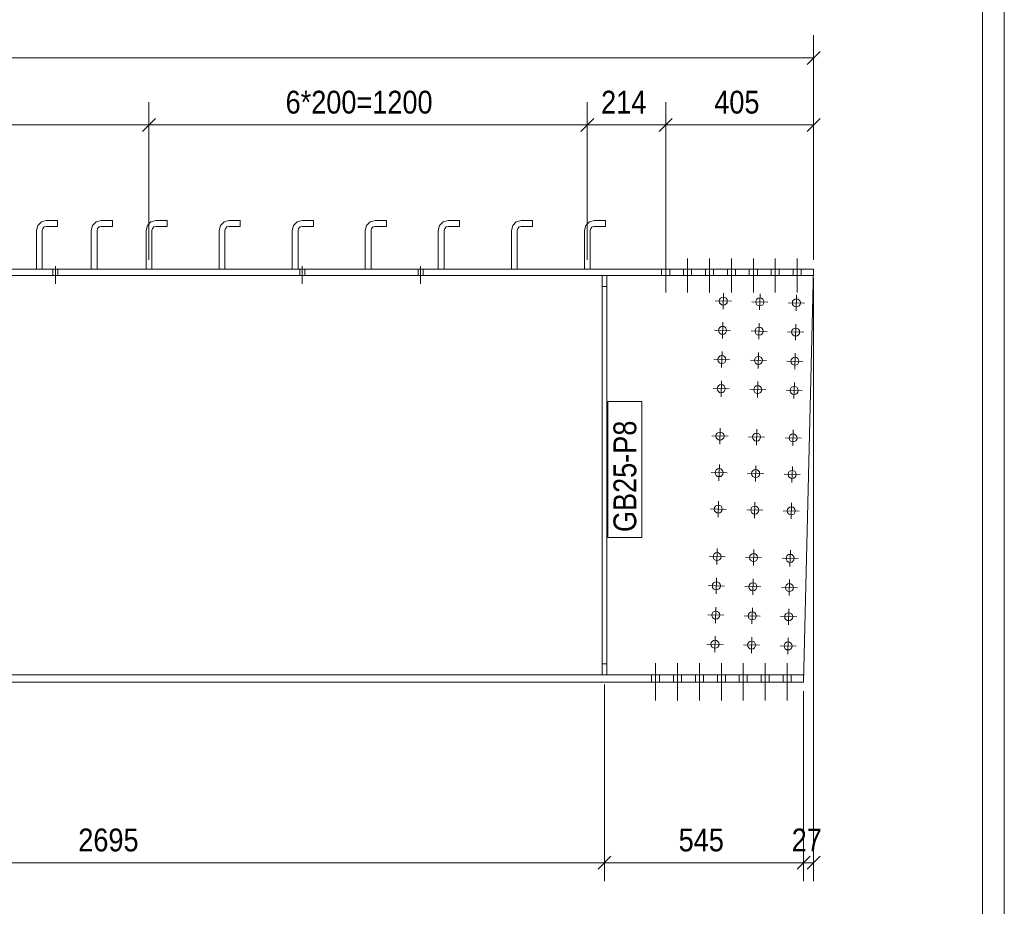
# Model space of a CAD drawing. Header units: millimetres. Extents: x 2 to 405, y 5 to 282.
# Tile 10 of 11: x 297 to 405, y 112 to 209. Entities that reach past the tile are written whole.
import ezdxf

# ---------------------------------------------------------------- set-up
doc = ezdxf.new("R2010")
doc.units = ezdxf.units.MM
doc.linetypes.add('XKITLINE00', pattern=[0])
doc.linetypes.add('XKITLINE01', pattern=[4, 1, -1, 1, -1])
for name, color, linetype, lineweight in [('Bolt', 7, 'Continuous', 0), ('DrawingSheet', 5, 'Continuous', 0), ('OtherObjectType', 1, 'Continuous', 0), ('Part', 2, 'Continuous', 0), ('PartMark', 3, 'Continuous', 0), ('Z-DIMENSIONS', 1, 'Continuous', 0)]:
    doc.layers.add(name, color=color, linetype=linetype, lineweight=lineweight)
doc.styles.add('ARIAL', font='ARIAL.TTF')

# ---------------------------------------------------------------- blocks, each defined once
blk = doc.blocks.new('*A36')
at = {"layer": 'Part', "linetype": 'XKITLINE01', "lineweight": 0}
for p, q in [((299.02, 186.26), (299.17, 186.8)), ((299.17, 186.8), (299.56, 187.19)), ((299.56, 187.19), (300.1, 187.34)), ((299.72, 186.48), (299.88, 186.64)), ((299.88, 186.64), (300.1, 186.7)), ((300.1, 187.34), (301.34, 187.34)), ((300.1, 186.7), (301.34, 186.7)), ((301.34, 186.7), (301.34, 187.34)), ((299.02, 182.02), (299.02, 186.26)), ((299.66, 186.26), (299.72, 186.48)), ((299.66, 182.02), (299.66, 186.26)), ((299.66, 182.02), (299.02, 182.02))]:
    blk.add_line(p, q, dxfattribs=at)
blk = doc.blocks.new('*A37')
at = {"layer": 'Part', "linetype": 'XKITLINE00', "lineweight": 0}
for p, q in [((299.02, 186.26), (299.17, 186.8)), ((299.17, 186.8), (299.56, 187.19)), ((299.56, 187.19), (300.1, 187.34)), ((299.72, 186.48), (299.88, 186.64)), ((299.88, 186.64), (300.1, 186.7)), ((300.1, 187.34), (301.34, 187.34)), ((300.1, 186.7), (301.34, 186.7)), ((301.34, 187.34), (301.34, 186.7)), ((299.02, 182.02), (299.02, 186.26)), ((299.66, 186.26), (299.72, 186.48)), ((299.66, 182.02), (299.66, 186.26))]:
    blk.add_line(p, q, dxfattribs=at)
at = {"layer": 'Part', "linetype": 'XKITLINE01', "lineweight": 0}
blk.add_line((299.66, 182.02), (299.02, 182.02), dxfattribs=at)
blk = doc.blocks.new('*A38')
at = {"layer": 'Part', "linetype": 'XKITLINE01', "lineweight": 0}
for p, q in [((305.02, 186.26), (305.17, 186.8)), ((305.17, 186.8), (305.56, 187.19)), ((305.56, 187.19), (306.1, 187.34)), ((305.72, 186.48), (305.88, 186.64)), ((305.88, 186.64), (306.1, 186.7)), ((306.1, 187.34), (307.34, 187.34)), ((306.1, 186.7), (307.34, 186.7)), ((307.34, 186.7), (307.34, 187.34)), ((305.02, 182.02), (305.02, 186.26)), ((305.66, 186.26), (305.72, 186.48)), ((305.66, 182.02), (305.66, 186.26)), ((305.66, 182.02), (305.02, 182.02))]:
    blk.add_line(p, q, dxfattribs=at)
blk = doc.blocks.new('*A39')
at = {"layer": 'Part', "linetype": 'XKITLINE00', "lineweight": 0}
for p, q in [((305.02, 186.26), (305.17, 186.8)), ((305.17, 186.8), (305.56, 187.19)), ((305.56, 187.19), (306.1, 187.34)), ((305.72, 186.48), (305.88, 186.64)), ((305.88, 186.64), (306.1, 186.7)), ((306.1, 187.34), (307.34, 187.34)), ((306.1, 186.7), (307.34, 186.7)), ((307.34, 187.34), (307.34, 186.7)), ((305.02, 182.02), (305.02, 186.26)), ((305.66, 186.26), (305.72, 186.48)), ((305.66, 182.02), (305.66, 186.26))]:
    blk.add_line(p, q, dxfattribs=at)
at = {"layer": 'Part', "linetype": 'XKITLINE01', "lineweight": 0}
blk.add_line((305.66, 182.02), (305.02, 182.02), dxfattribs=at)
blk = doc.blocks.new('*A40')
at = {"layer": 'Part', "linetype": 'XKITLINE01', "lineweight": 0}
for p, q in [((360.98, 137.58), (360.98, 181.3)), ((361.46, 181.3), (360.98, 181.3)), ((361.46, 137.58), (361.46, 181.3)), ((360.98, 180.1), (361.46, 180.1)), ((361.46, 138.78), (360.98, 138.78)), ((360.98, 137.58), (361.46, 137.58))]:
    blk.add_line(p, q, dxfattribs=at)
blk = doc.blocks.new('*A47')
at = {"layer": 'Part', "linetype": 'XKITLINE00', "lineweight": 0}
for p, q in [((384.12, 182.02), (45.32, 182.02)), ((384.1, 181.3), (45.32, 181.3)), ((383.02, 136.78), (384.12, 182.02)), ((383.04, 137.58), (45.32, 137.58)), ((383.02, 136.78), (60.72, 136.78))]:
    blk.add_line(p, q, dxfattribs=at)
blk = doc.blocks.new('*A52')
at = {"layer": 'Part', "linetype": 'XKITLINE00', "lineweight": 0}
for p, q in [((327.02, 186.26), (327.17, 186.8)), ((327.17, 186.8), (327.56, 187.19)), ((327.56, 187.19), (328.1, 187.34)), ((327.72, 186.48), (327.88, 186.64)), ((327.88, 186.64), (328.1, 186.7)), ((328.1, 187.34), (329.34, 187.34)), ((328.1, 186.7), (329.34, 186.7)), ((329.34, 187.34), (329.34, 186.7)), ((327.02, 182.02), (327.02, 186.26)), ((327.66, 186.26), (327.72, 186.48)), ((327.66, 182.02), (327.66, 186.26))]:
    blk.add_line(p, q, dxfattribs=at)
at = {"layer": 'Part', "linetype": 'XKITLINE01', "lineweight": 0}
blk.add_line((327.66, 182.02), (327.02, 182.02), dxfattribs=at)
blk = doc.blocks.new('*A53')
at = {"layer": 'Part', "linetype": 'XKITLINE01', "lineweight": 0}
for p, q in [((319.02, 186.26), (319.17, 186.8)), ((319.17, 186.8), (319.56, 187.19)), ((319.56, 187.19), (320.1, 187.34)), ((319.72, 186.48), (319.88, 186.64)), ((319.88, 186.64), (320.1, 186.7)), ((320.1, 187.34), (321.34, 187.34)), ((320.1, 186.7), (321.34, 186.7)), ((321.34, 186.7), (321.34, 187.34)), ((319.02, 182.02), (319.02, 186.26)), ((319.66, 186.26), (319.72, 186.48)), ((319.66, 182.02), (319.66, 186.26)), ((319.66, 182.02), (319.02, 182.02))]:
    blk.add_line(p, q, dxfattribs=at)
blk = doc.blocks.new('*A54')
at = {"layer": 'Part', "linetype": 'XKITLINE00', "lineweight": 0}
for p, q in [((319.02, 186.26), (319.17, 186.8)), ((319.17, 186.8), (319.56, 187.19)), ((319.56, 187.19), (320.1, 187.34)), ((319.72, 186.48), (319.88, 186.64)), ((319.88, 186.64), (320.1, 186.7)), ((320.1, 187.34), (321.34, 187.34)), ((320.1, 186.7), (321.34, 186.7)), ((321.34, 187.34), (321.34, 186.7)), ((319.02, 182.02), (319.02, 186.26)), ((319.66, 186.26), (319.72, 186.48)), ((319.66, 182.02), (319.66, 186.26))]:
    blk.add_line(p, q, dxfattribs=at)
at = {"layer": 'Part', "linetype": 'XKITLINE01', "lineweight": 0}
blk.add_line((319.66, 182.02), (319.02, 182.02), dxfattribs=at)
blk = doc.blocks.new('*A102')
at = {"layer": 'Bolt', "linetype": 'XKITLINE00', "lineweight": 0}
for p, q in [((301.09, 182.34), (301.09, 180.42)), ((301.09, 182.34), (301.09, 180.42)), ((328.13, 182.34), (328.13, 180.42)), ((328.13, 182.34), (328.13, 180.42)), ((341.09, 182.34), (341.09, 180.42)), ((341.09, 182.34), (341.09, 180.42)), ((300.81, 182.02), (300.81, 181.3)), ((300.81, 182.02), (300.81, 181.3)), ((301.37, 182.02), (301.37, 181.3)), ((301.37, 182.02), (301.37, 181.3)), ((327.85, 182.02), (327.85, 181.3)), ((327.85, 182.02), (327.85, 181.3)), ((328.41, 182.02), (328.41, 181.3)), ((328.41, 182.02), (328.41, 181.3)), ((340.81, 182.02), (340.81, 181.3)), ((340.81, 182.02), (340.81, 181.3)), ((341.37, 182.02), (341.37, 181.3)), ((341.37, 182.02), (341.37, 181.3))]:
    blk.add_line(p, q, dxfattribs=at)
blk = doc.blocks.new('*A114')
at = {"layer": 'Part', "linetype": 'XKITLINE00', "lineweight": 0}
for p, q in [((360.98, 181.3), (360.98, 137.58)), ((361.46, 137.58), (361.46, 181.3))]:
    blk.add_line(p, q, dxfattribs=at)
at = {"layer": 'Part', "linetype": 'XKITLINE01', "lineweight": 0}
for p, q in [((361.46, 181.3), (360.98, 181.3)), ((360.98, 180.1), (361.46, 180.1)), ((360.98, 138.78), (361.46, 138.78)), ((361.46, 137.58), (360.98, 137.58))]:
    blk.add_line(p, q, dxfattribs=at)
blk = doc.blocks.new('*A120')
at = {"layer": 'Part', "linetype": 'XKITLINE01', "lineweight": 0}
for p, q in [((311.02, 186.26), (311.17, 186.8)), ((311.17, 186.8), (311.56, 187.19)), ((311.56, 187.19), (312.1, 187.34)), ((311.72, 186.48), (311.88, 186.64)), ((311.88, 186.64), (312.1, 186.7)), ((312.1, 187.34), (313.34, 187.34)), ((312.1, 186.7), (313.34, 186.7)), ((313.34, 186.7), (313.34, 187.34)), ((311.02, 182.02), (311.02, 186.26)), ((311.66, 186.26), (311.72, 186.48)), ((311.66, 182.02), (311.66, 186.26)), ((311.66, 182.02), (311.02, 182.02))]:
    blk.add_line(p, q, dxfattribs=at)
blk = doc.blocks.new('*A121')
at = {"layer": 'Part', "linetype": 'XKITLINE00', "lineweight": 0}
for p, q in [((311.02, 186.26), (311.17, 186.8)), ((311.17, 186.8), (311.56, 187.19)), ((311.56, 187.19), (312.1, 187.34)), ((311.72, 186.48), (311.88, 186.64)), ((311.88, 186.64), (312.1, 186.7)), ((312.1, 187.34), (313.34, 187.34)), ((312.1, 186.7), (313.34, 186.7)), ((313.34, 187.34), (313.34, 186.7)), ((311.02, 182.02), (311.02, 186.26)), ((311.66, 186.26), (311.72, 186.48)), ((311.66, 182.02), (311.66, 186.26))]:
    blk.add_line(p, q, dxfattribs=at)
at = {"layer": 'Part', "linetype": 'XKITLINE01', "lineweight": 0}
blk.add_line((311.66, 182.02), (311.02, 182.02), dxfattribs=at)
blk = doc.blocks.new('*A122')
at = {"layer": 'Part', "linetype": 'XKITLINE01', "lineweight": 0}
for p, q in [((359.02, 186.26), (359.17, 186.8)), ((359.17, 186.8), (359.56, 187.19)), ((359.56, 187.19), (360.1, 187.34)), ((359.72, 186.48), (359.88, 186.64)), ((359.88, 186.64), (360.1, 186.7)), ((360.1, 187.34), (361.34, 187.34)), ((360.1, 186.7), (361.34, 186.7)), ((361.34, 186.7), (361.34, 187.34)), ((359.02, 182.02), (359.02, 186.26)), ((359.66, 186.26), (359.72, 186.48)), ((359.66, 182.02), (359.66, 186.26)), ((359.66, 182.02), (359.02, 182.02))]:
    blk.add_line(p, q, dxfattribs=at)
blk = doc.blocks.new('*A123')
at = {"layer": 'Part', "linetype": 'XKITLINE00', "lineweight": 0}
for p, q in [((359.02, 186.26), (359.17, 186.8)), ((359.17, 186.8), (359.56, 187.19)), ((359.56, 187.19), (360.1, 187.34)), ((359.72, 186.48), (359.88, 186.64)), ((359.88, 186.64), (360.1, 186.7)), ((360.1, 187.34), (361.34, 187.34)), ((360.1, 186.7), (361.34, 186.7)), ((361.34, 187.34), (361.34, 186.7)), ((359.02, 182.02), (359.02, 186.26)), ((359.66, 186.26), (359.72, 186.48)), ((359.66, 182.02), (359.66, 186.26))]:
    blk.add_line(p, q, dxfattribs=at)
at = {"layer": 'Part', "linetype": 'XKITLINE01', "lineweight": 0}
for p, q in [((359.02, 182.02), (359.02, 182.02)), ((359.66, 182.02), (359.02, 182.02)), ((359.66, 182.02), (359.66, 182.02))]:
    blk.add_line(p, q, dxfattribs=at)
blk = doc.blocks.new('*A126')
at = {"layer": 'Part', "linetype": 'XKITLINE01', "lineweight": 0}
for p, q in [((351.02, 186.26), (351.17, 186.8)), ((351.17, 186.8), (351.56, 187.19)), ((351.56, 187.19), (352.1, 187.34)), ((351.72, 186.48), (351.88, 186.64)), ((351.88, 186.64), (352.1, 186.7)), ((352.1, 187.34), (353.34, 187.34)), ((352.1, 186.7), (353.34, 186.7)), ((353.34, 186.7), (353.34, 187.34)), ((351.02, 182.02), (351.02, 186.26)), ((351.66, 186.26), (351.72, 186.48)), ((351.66, 182.02), (351.66, 186.26)), ((351.66, 182.02), (351.02, 182.02))]:
    blk.add_line(p, q, dxfattribs=at)
blk = doc.blocks.new('*A127')
at = {"layer": 'Part', "linetype": 'XKITLINE00', "lineweight": 0}
for p, q in [((351.02, 186.26), (351.17, 186.8)), ((351.17, 186.8), (351.56, 187.19)), ((351.56, 187.19), (352.1, 187.34)), ((351.72, 186.48), (351.88, 186.64)), ((351.88, 186.64), (352.1, 186.7)), ((352.1, 187.34), (353.34, 187.34)), ((352.1, 186.7), (353.34, 186.7)), ((353.34, 187.34), (353.34, 186.7)), ((351.02, 182.02), (351.02, 186.26)), ((351.66, 186.26), (351.72, 186.48)), ((351.66, 182.02), (351.66, 186.26))]:
    blk.add_line(p, q, dxfattribs=at)
at = {"layer": 'Part', "linetype": 'XKITLINE01', "lineweight": 0}
for p, q in [((351.02, 182.02), (351.02, 182.02)), ((351.66, 182.02), (351.02, 182.02)), ((351.66, 182.02), (351.66, 182.02))]:
    blk.add_line(p, q, dxfattribs=at)
blk = doc.blocks.new('*A128')
at = {"layer": 'Part', "linetype": 'XKITLINE01', "lineweight": 0}
for p, q in [((343.02, 186.26), (343.17, 186.8)), ((343.17, 186.8), (343.56, 187.19)), ((343.56, 187.19), (344.1, 187.34)), ((343.72, 186.48), (343.88, 186.64)), ((343.88, 186.64), (344.1, 186.7)), ((344.1, 187.34), (345.34, 187.34)), ((344.1, 186.7), (345.34, 186.7)), ((345.34, 186.7), (345.34, 187.34)), ((343.02, 182.02), (343.02, 186.26)), ((343.66, 186.26), (343.72, 186.48)), ((343.66, 182.02), (343.66, 186.26)), ((343.66, 182.02), (343.02, 182.02))]:
    blk.add_line(p, q, dxfattribs=at)
blk = doc.blocks.new('*A129')
at = {"layer": 'Part', "linetype": 'XKITLINE00', "lineweight": 0}
for p, q in [((343.02, 186.26), (343.17, 186.8)), ((343.17, 186.8), (343.56, 187.19)), ((343.56, 187.19), (344.1, 187.34)), ((343.72, 186.48), (343.88, 186.64)), ((343.88, 186.64), (344.1, 186.7)), ((344.1, 187.34), (345.34, 187.34)), ((344.1, 186.7), (345.34, 186.7)), ((345.34, 187.34), (345.34, 186.7)), ((343.02, 182.02), (343.02, 186.26)), ((343.66, 186.26), (343.72, 186.48)), ((343.66, 182.02), (343.66, 186.26))]:
    blk.add_line(p, q, dxfattribs=at)
at = {"layer": 'Part', "linetype": 'XKITLINE01', "lineweight": 0}
blk.add_line((343.66, 182.02), (343.02, 182.02), dxfattribs=at)
blk = doc.blocks.new('*A130')
at = {"layer": 'Part', "linetype": 'XKITLINE01', "lineweight": 0}
for p, q in [((335.02, 186.26), (335.17, 186.8)), ((335.17, 186.8), (335.56, 187.19)), ((335.56, 187.19), (336.1, 187.34)), ((335.72, 186.48), (335.88, 186.64)), ((335.88, 186.64), (336.1, 186.7)), ((336.1, 187.34), (337.34, 187.34)), ((336.1, 186.7), (337.34, 186.7)), ((337.34, 186.7), (337.34, 187.34)), ((335.02, 182.02), (335.02, 186.26)), ((335.66, 186.26), (335.72, 186.48)), ((335.66, 182.02), (335.66, 186.26)), ((335.66, 182.02), (335.02, 182.02))]:
    blk.add_line(p, q, dxfattribs=at)
blk = doc.blocks.new('*A131')
at = {"layer": 'Part', "linetype": 'XKITLINE00', "lineweight": 0}
for p, q in [((335.02, 186.26), (335.17, 186.8)), ((335.17, 186.8), (335.56, 187.19)), ((335.56, 187.19), (336.1, 187.34)), ((335.72, 186.48), (335.88, 186.64)), ((335.88, 186.64), (336.1, 186.7)), ((336.1, 187.34), (337.34, 187.34)), ((336.1, 186.7), (337.34, 186.7)), ((337.34, 187.34), (337.34, 186.7)), ((335.02, 182.02), (335.02, 186.26)), ((335.66, 186.26), (335.72, 186.48)), ((335.66, 182.02), (335.66, 186.26))]:
    blk.add_line(p, q, dxfattribs=at)
at = {"layer": 'Part', "linetype": 'XKITLINE01', "lineweight": 0}
blk.add_line((335.66, 182.02), (335.02, 182.02), dxfattribs=at)
blk = doc.blocks.new('*A132')
at = {"layer": 'Part', "linetype": 'XKITLINE01', "lineweight": 0}
for p, q in [((327.02, 186.26), (327.17, 186.8)), ((327.17, 186.8), (327.56, 187.19)), ((327.56, 187.19), (328.1, 187.34)), ((327.72, 186.48), (327.88, 186.64)), ((327.88, 186.64), (328.1, 186.7)), ((328.1, 187.34), (329.34, 187.34)), ((328.1, 186.7), (329.34, 186.7)), ((329.34, 186.7), (329.34, 187.34)), ((327.02, 182.02), (327.02, 186.26)), ((327.66, 186.26), (327.72, 186.48)), ((327.66, 182.02), (327.66, 186.26)), ((327.66, 182.02), (327.02, 182.02))]:
    blk.add_line(p, q, dxfattribs=at)
blk = doc.blocks.new('*A133')
at = {"layer": 'Bolt', "linetype": 'XKITLINE00', "lineweight": 0}
for p, q in [((367.92, 183.17), (367.92, 179.45)), ((370.32, 183.17), (370.32, 179.45)), ((372.72, 183.17), (372.72, 179.45)), ((375.12, 183.17), (375.12, 179.45)), ((377.52, 183.17), (377.52, 179.45)), ((379.92, 183.17), (379.92, 179.45)), ((382.32, 183.17), (382.32, 179.45)), ((367.48, 182.02), (367.48, 181.3)), ((368.36, 182.02), (368.36, 181.3)), ((369.88, 182.02), (369.88, 181.3)), ((370.76, 182.02), (370.76, 181.3)), ((372.28, 182.02), (372.28, 181.3)), ((373.16, 182.02), (373.16, 181.3)), ((374.68, 182.02), (374.68, 181.3)), ((375.56, 182.02), (375.56, 181.3)), ((377.08, 182.02), (377.08, 181.3)), ((377.96, 182.02), (377.96, 181.3)), ((379.48, 182.02), (379.48, 181.3)), ((380.36, 182.02), (380.36, 181.3)), ((381.88, 182.02), (381.88, 181.3)), ((382.76, 182.02), (382.76, 181.3))]:
    blk.add_line(p, q, dxfattribs=at)
blk = doc.blocks.new('*A134')
at = {"layer": 'Bolt', "linetype": 'XKITLINE00', "lineweight": 0}
for p, q in [((367.92, 183.17), (367.92, 179.45)), ((370.32, 183.17), (370.32, 179.45)), ((372.72, 183.17), (372.72, 179.45)), ((375.12, 183.17), (375.12, 179.45)), ((377.52, 183.17), (377.52, 179.45)), ((379.92, 183.17), (379.92, 179.45)), ((382.32, 183.17), (382.32, 179.45)), ((367.48, 182.02), (367.48, 181.3)), ((368.36, 182.02), (368.36, 181.3)), ((369.88, 182.02), (369.88, 181.3)), ((370.76, 182.02), (370.76, 181.3)), ((372.28, 182.02), (372.28, 181.3)), ((373.16, 182.02), (373.16, 181.3)), ((374.68, 182.02), (374.68, 181.3)), ((375.56, 182.02), (375.56, 181.3)), ((377.08, 182.02), (377.08, 181.3)), ((377.96, 182.02), (377.96, 181.3)), ((379.48, 182.02), (379.48, 181.3)), ((380.36, 182.02), (380.36, 181.3)), ((381.88, 182.02), (381.88, 181.3)), ((382.76, 182.02), (382.76, 181.3))]:
    blk.add_line(p, q, dxfattribs=at)
blk = doc.blocks.new('*A135')
at = {"layer": 'Bolt', "linetype": 'XKITLINE00', "lineweight": 0}
for p, q in [((366.82, 138.86), (366.82, 134.74)), ((366.82, 138.86), (366.82, 134.74)), ((369.22, 138.86), (369.22, 134.74)), ((369.22, 138.86), (369.22, 134.74)), ((371.62, 138.86), (371.62, 134.74)), ((371.62, 138.86), (371.62, 134.74)), ((374.02, 138.86), (374.02, 134.74)), ((374.02, 138.86), (374.02, 134.74)), ((376.42, 138.86), (376.42, 134.74)), ((376.42, 138.86), (376.42, 134.74)), ((378.82, 138.86), (378.82, 134.74)), ((378.82, 138.86), (378.82, 134.74)), ((381.22, 138.86), (381.22, 134.74)), ((381.22, 138.86), (381.22, 134.74)), ((366.38, 137.58), (366.38, 136.78)), ((366.38, 137.58), (366.38, 136.78)), ((367.26, 137.58), (367.26, 136.78)), ((367.26, 137.58), (367.26, 136.78)), ((368.78, 137.58), (368.78, 136.78)), ((368.78, 137.58), (368.78, 136.78)), ((369.66, 137.58), (369.66, 136.78)), ((369.66, 137.58), (369.66, 136.78)), ((371.18, 137.58), (371.18, 136.78)), ((371.18, 137.58), (371.18, 136.78)), ((372.06, 137.58), (372.06, 136.78)), ((372.06, 137.58), (372.06, 136.78)), ((373.58, 137.58), (373.58, 136.78)), ((373.58, 137.58), (373.58, 136.78)), ((374.46, 137.58), (374.46, 136.78)), ((374.46, 137.58), (374.46, 136.78)), ((375.98, 137.58), (375.98, 136.78)), ((375.98, 137.58), (375.98, 136.78)), ((376.86, 137.58), (376.86, 136.78)), ((376.86, 137.58), (376.86, 136.78)), ((378.38, 137.58), (378.38, 136.78)), ((378.38, 137.58), (378.38, 136.78)), ((379.26, 137.58), (379.26, 136.78)), ((379.26, 137.58), (379.26, 136.78)), ((380.78, 137.58), (380.78, 136.78)), ((380.78, 137.58), (380.78, 136.78)), ((381.66, 137.58), (381.66, 136.78)), ((381.66, 137.58), (381.66, 136.78))]:
    blk.add_line(p, q, dxfattribs=at)
blk = doc.blocks.new('*A136')
at = {"layer": 'Bolt', "linetype": 'XKITLINE00', "lineweight": 0}
for p, q in [((366.82, 138.86), (366.82, 134.74)), ((366.82, 138.86), (366.82, 134.74)), ((369.22, 138.86), (369.22, 134.74)), ((369.22, 138.86), (369.22, 134.74)), ((371.62, 138.86), (371.62, 134.74)), ((371.62, 138.86), (371.62, 134.74)), ((374.02, 138.86), (374.02, 134.74)), ((374.02, 138.86), (374.02, 134.74)), ((376.42, 138.86), (376.42, 134.74)), ((376.42, 138.86), (376.42, 134.74)), ((378.82, 138.86), (378.82, 134.74)), ((378.82, 138.86), (378.82, 134.74)), ((381.22, 138.86), (381.22, 134.74)), ((381.22, 138.86), (381.22, 134.74)), ((366.38, 137.58), (366.38, 136.78)), ((366.38, 137.58), (366.38, 136.78)), ((367.26, 137.58), (367.26, 136.78)), ((367.26, 137.58), (367.26, 136.78)), ((368.78, 137.58), (368.78, 136.78)), ((368.78, 137.58), (368.78, 136.78)), ((369.66, 137.58), (369.66, 136.78)), ((369.66, 137.58), (369.66, 136.78)), ((371.18, 137.58), (371.18, 136.78)), ((371.18, 137.58), (371.18, 136.78)), ((372.06, 137.58), (372.06, 136.78)), ((372.06, 137.58), (372.06, 136.78)), ((373.58, 137.58), (373.58, 136.78)), ((373.58, 137.58), (373.58, 136.78)), ((374.46, 137.58), (374.46, 136.78)), ((374.46, 137.58), (374.46, 136.78)), ((375.98, 137.58), (375.98, 136.78)), ((375.98, 137.58), (375.98, 136.78)), ((376.86, 137.58), (376.86, 136.78)), ((376.86, 137.58), (376.86, 136.78)), ((378.38, 137.58), (378.38, 136.78)), ((378.38, 137.58), (378.38, 136.78)), ((379.26, 137.58), (379.26, 136.78)), ((379.26, 137.58), (379.26, 136.78)), ((380.78, 137.58), (380.78, 136.78)), ((380.78, 137.58), (380.78, 136.78)), ((381.66, 137.58), (381.66, 136.78)), ((381.66, 137.58), (381.66, 136.78))]:
    blk.add_line(p, q, dxfattribs=at)
blk = doc.blocks.new('*A137')
at = {"layer": 'Bolt', "linetype": 'XKITLINE00', "lineweight": 0}
for p, q in [((374.25, 179.39), (374.21, 177.63)), ((378.25, 179.3), (378.21, 177.54)), ((382.25, 179.2), (382.21, 177.44)), ((373.35, 178.53), (375.11, 178.49)), ((377.35, 178.44), (379.11, 178.39)), ((381.35, 178.34), (383.11, 178.3)), ((374.17, 176.19), (374.13, 174.43)), ((378.17, 176.1), (378.13, 174.34)), ((382.17, 176), (382.13, 174.24)), ((373.27, 175.33), (375.03, 175.29)), ((377.27, 175.24), (379.03, 175.19)), ((381.27, 175.14), (383.03, 175.1)), ((374.1, 172.99), (374.05, 171.23)), ((378.09, 172.9), (378.05, 171.14)), ((382.09, 172.8), (382.05, 171.04)), ((373.19, 172.14), (374.95, 172.09)), ((377.19, 172.04), (378.95, 172)), ((381.19, 171.94), (382.95, 171.9)), ((374.02, 169.79), (373.98, 168.04)), ((378.02, 169.7), (377.97, 167.94)), ((382.02, 169.6), (381.97, 167.84)), ((373.12, 168.94), (374.88, 168.89)), ((377.12, 168.84), (378.88, 168.8)), ((381.12, 168.74), (382.87, 168.7)), ((373.89, 164.6), (373.85, 162.84)), ((377.89, 164.5), (377.85, 162.74)), ((381.89, 164.4), (381.85, 162.64)), ((372.99, 163.74), (374.75, 163.7)), ((376.99, 163.64), (378.75, 163.6)), ((380.99, 163.54), (382.75, 163.5)), ((372.89, 159.74), (374.65, 159.7)), ((373.8, 160.6), (373.75, 158.84)), ((376.89, 159.64), (378.65, 159.6)), ((377.79, 160.5), (377.75, 158.74)), ((381.79, 160.4), (381.75, 158.64)), ((380.89, 159.55), (382.65, 159.5)), ((373.7, 156.6), (373.66, 154.84)), ((377.7, 156.5), (377.65, 154.74)), ((381.7, 156.4), (381.65, 154.65)), ((372.8, 155.74), (374.56, 155.7)), ((376.8, 155.64), (378.56, 155.6)), ((380.8, 155.55), (382.55, 155.5)), ((373.57, 151.4), (373.53, 149.64)), ((377.57, 151.3), (377.53, 149.54)), ((381.57, 151.21), (381.53, 149.45)), ((372.67, 150.54), (374.43, 150.5)), ((376.67, 150.44), (378.43, 150.4)), ((380.67, 150.35), (382.43, 150.31)), ((373.5, 148.2), (373.45, 146.44)), ((377.49, 148.1), (377.45, 146.34)), ((381.49, 148.01), (381.45, 146.25)), ((372.59, 147.34), (374.35, 147.3)), ((376.59, 147.25), (378.35, 147.2)), ((380.59, 147.15), (382.35, 147.11)), ((373.42, 145), (373.37, 143.24)), ((377.42, 144.91), (377.37, 143.15)), ((381.42, 144.81), (381.37, 143.05)), ((372.52, 144.14), (374.28, 144.1)), ((376.52, 144.05), (378.27, 144)), ((380.51, 143.95), (382.27, 143.91)), ((373.34, 141.8), (373.3, 140.04)), ((377.34, 141.71), (377.3, 139.95)), ((381.34, 141.61), (381.29, 139.85)), ((372.44, 140.94), (374.2, 140.9)), ((376.44, 140.85), (378.2, 140.81)), ((380.44, 140.75), (382.2, 140.71))]:
    blk.add_line(p, q, dxfattribs=at)
for centre in [(374.23, 178.51), (378.23, 178.42), (382.23, 178.32), (374.15, 175.31), (378.15, 175.22), (382.15, 175.12), (374.07, 172.11), (378.07, 172.02), (382.07, 171.92), (374, 168.92), (378, 168.82), (381.99, 168.72), (373.87, 163.72), (377.87, 163.62), (381.87, 163.52), (373.77, 159.72), (377.77, 159.62), (381.77, 159.52), (373.68, 155.72), (377.68, 155.62), (381.67, 155.53), (373.55, 150.52), (377.55, 150.42), (381.55, 150.33), (373.47, 147.32), (377.47, 147.22), (381.47, 147.13), (373.4, 144.12), (377.39, 144.03), (381.39, 143.93), (373.32, 140.92), (377.32, 140.83), (381.32, 140.73)]:
    blk.add_circle(centre, 0.44, dxfattribs=at)
blk = doc.blocks.new('*A323')
at = {"layer": 'DrawingSheet', "linetype": 'XKITLINE00', "lineweight": 0}
blk.add_line((405, 5), (405, 282), dxfattribs=at)
blk = doc.blocks.new('*A325')
at = {"layer": 'OtherObjectType', "linetype": 'XKITLINE00', "lineweight": 0}
for p, q in [((405, 5), (405, 282)), ((402.62, 279.62), (402.62, 7.38)), ((402.62, 63.21), (402.62, 277.24)), ((402.62, 63.21), (402.62, 277.24))]:
    blk.add_line(p, q, dxfattribs=at)
blk = doc.blocks.new('*A329')
at = {"layer": 'Z-DIMENSIONS', "linetype": 'XKITLINE00', "lineweight": 0}
for p, q in [((384.12, 183.02), (384.12, 207.65)), ((45.32, 205.15), (384.12, 205.15)), ((384.82, 205.85), (383.41, 204.44))]:
    blk.add_line(p, q, dxfattribs=at)
at = {"layer": 'Z-DIMENSIONS'}
blk.add_point((384.12, 205.15), dxfattribs=at)
blk = doc.blocks.new('*A330')
at = {"layer": 'Z-DIMENSIONS', "linetype": 'XKITLINE00', "lineweight": 0}
for p, q in [((359.34, 183.02), (359.34, 200.31)), ((367.92, 183.02), (367.92, 200.31)), ((360.05, 198.51), (358.64, 197.1)), ((368.62, 198.51), (367.21, 197.1)), ((359.34, 197.81), (367.92, 197.81))]:
    blk.add_line(p, q, dxfattribs=at)
at = {"layer": 'Z-DIMENSIONS'}
for p in [(359.34, 197.81), (367.92, 197.81)]:
    blk.add_point(p, dxfattribs=at)
at = {"layer": 'Z-DIMENSIONS', "style": 'ARIAL', "width": 0.85}
blk.add_text('214', height=2.5, dxfattribs=at).set_placement((360.85, 199.06))
blk = doc.blocks.new('*A331')
at = {"layer": 'Z-DIMENSIONS', "linetype": 'XKITLINE00', "lineweight": 0}
for p, q in [((361.22, 136.5), (361.22, 114.98)), ((383.02, 135.78), (383.02, 114.98)), ((361.92, 117.69), (360.51, 116.27)), ((383.73, 117.69), (382.31, 116.27)), ((361.22, 116.98), (383.02, 116.98))]:
    blk.add_line(p, q, dxfattribs=at)
at = {"layer": 'Z-DIMENSIONS'}
for p in [(361.22, 116.98), (383.02, 116.98)]:
    blk.add_point(p, dxfattribs=at)
at = {"layer": 'Z-DIMENSIONS', "style": 'ARIAL', "width": 0.85}
blk.add_text('545', height=2.5, dxfattribs=at).set_placement((369.34, 118.23))
blk = doc.blocks.new('*A332')
at = {"layer": 'PartMark', "linetype": 'XKITLINE00', "lineweight": 0}
for p, q in [((361.6, 152.61), (361.6, 167.52)), ((365.3, 167.52), (361.6, 167.52)), ((365.3, 152.61), (365.3, 167.52)), ((365.3, 152.61), (361.6, 152.61))]:
    blk.add_line(p, q, dxfattribs=at)
at = {"layer": 'PartMark', "style": 'ARIAL', "width": 0.85}
blk.add_text('GB25-P8', height=2.5, rotation=90.0002, dxfattribs=at).set_placement((364.7, 153.21))
blk = doc.blocks.new('*A334')
at = {"layer": 'Z-DIMENSIONS', "linetype": 'XKITLINE00', "lineweight": 0}
blk.add_line((319.34, 197.81), (327.34, 197.81), dxfattribs=at)
blk = doc.blocks.new('*A335')
at = {"layer": 'Z-DIMENSIONS', "linetype": 'XKITLINE00', "lineweight": 0}
blk.add_line((327.34, 197.81), (335.34, 197.81), dxfattribs=at)
blk = doc.blocks.new('*A336')
at = {"layer": 'Z-DIMENSIONS', "linetype": 'XKITLINE00', "lineweight": 0}
blk.add_line((335.34, 197.81), (343.34, 197.81), dxfattribs=at)
blk = doc.blocks.new('*A337')
at = {"layer": 'Z-DIMENSIONS', "linetype": 'XKITLINE00', "lineweight": 0}
blk.add_line((343.34, 197.81), (351.34, 197.81), dxfattribs=at)
blk = doc.blocks.new('*A338')
at = {"layer": 'Z-DIMENSIONS', "linetype": 'XKITLINE00', "lineweight": 0}
for p, q in [((360.05, 198.51), (358.64, 197.1)), ((351.34, 197.81), (359.34, 197.81)), ((359.34, 183.02), (359.34, 197.81))]:
    blk.add_line(p, q, dxfattribs=at)
at = {"layer": 'Z-DIMENSIONS'}
blk.add_point((359.34, 197.81), dxfattribs=at)
blk = doc.blocks.new('*A343')
at = {"layer": 'Z-DIMENSIONS', "linetype": 'XKITLINE00', "lineweight": 0}
for p, q in [((361.22, 136.5), (361.22, 114.98)), ((361.92, 117.69), (360.51, 116.27)), ((253.4, 116.98), (361.22, 116.98))]:
    blk.add_line(p, q, dxfattribs=at)
at = {"layer": 'Z-DIMENSIONS'}
blk.add_point((361.22, 116.98), dxfattribs=at)
at = {"layer": 'Z-DIMENSIONS', "style": 'ARIAL', "width": 0.85}
blk.add_text('2695', height=2.5, dxfattribs=at).set_placement((303.6, 118.23))
blk = doc.blocks.new('*A394')
at = {"layer": 'Z-DIMENSIONS', "linetype": 'XKITLINE00', "lineweight": 0}
blk.add_line((293.34, 197.81), (299.34, 197.81), dxfattribs=at)
blk = doc.blocks.new('*A395')
at = {"layer": 'Z-DIMENSIONS', "linetype": 'XKITLINE00', "lineweight": 0}
blk.add_line((299.34, 197.81), (305.34, 197.81), dxfattribs=at)
blk = doc.blocks.new('*A396')
at = {"layer": 'Z-DIMENSIONS', "linetype": 'XKITLINE00', "lineweight": 0}
for p, q in [((312.05, 198.51), (310.64, 197.1)), ((305.34, 197.81), (311.34, 197.81)), ((311.34, 183.02), (311.34, 197.81))]:
    blk.add_line(p, q, dxfattribs=at)
at = {"layer": 'Z-DIMENSIONS'}
blk.add_point((311.34, 197.81), dxfattribs=at)
blk = doc.blocks.new('*A397')
at = {"layer": 'Z-DIMENSIONS', "linetype": 'XKITLINE00', "lineweight": 0}
for p, q in [((311.34, 183.02), (311.34, 200.31)), ((312.05, 198.51), (310.64, 197.1)), ((311.34, 197.81), (319.34, 197.81))]:
    blk.add_line(p, q, dxfattribs=at)
at = {"layer": 'Z-DIMENSIONS'}
blk.add_point((311.34, 197.81), dxfattribs=at)
at = {"layer": 'Z-DIMENSIONS', "style": 'ARIAL', "width": 0.85}
blk.add_text('6*200=1200', height=2.5, dxfattribs=at).set_placement((326.3, 199.06))
blk = doc.blocks.new('*A398')
at = {"layer": 'Z-DIMENSIONS', "linetype": 'XKITLINE00', "lineweight": 0}
for p, q in [((367.92, 183.02), (367.92, 200.31)), ((384.12, 183.02), (384.12, 200.31)), ((368.62, 198.51), (367.21, 197.1)), ((384.82, 198.51), (383.41, 197.1)), ((367.92, 197.81), (384.12, 197.81))]:
    blk.add_line(p, q, dxfattribs=at)
at = {"layer": 'Z-DIMENSIONS'}
for p in [(367.92, 197.81), (384.12, 197.81)]:
    blk.add_point(p, dxfattribs=at)
at = {"layer": 'Z-DIMENSIONS', "style": 'ARIAL', "width": 0.85}
blk.add_text('405', height=2.5, dxfattribs=at).set_placement((373.24, 199.06))
blk = doc.blocks.new('*A399')
at = {"layer": 'Z-DIMENSIONS', "linetype": 'XKITLINE00', "lineweight": 0}
for p, q in [((384.12, 181.02), (384.12, 114.98)), ((383.02, 135.78), (383.02, 114.98)), ((383.73, 117.69), (382.31, 116.27)), ((384.82, 117.69), (383.41, 116.27)), ((383.02, 116.98), (384.12, 116.98))]:
    blk.add_line(p, q, dxfattribs=at)
at = {"layer": 'Z-DIMENSIONS'}
for p in [(383.02, 116.98), (384.12, 116.98)]:
    blk.add_point(p, dxfattribs=at)
at = {"layer": 'Z-DIMENSIONS', "style": 'ARIAL', "width": 0.85}
blk.add_text('27', height=2.5, dxfattribs=at).set_placement((381.72, 118.23))

msp = doc.modelspace()

# ---------------------------------------------------------------- block references
at = {"lineweight": 0}
for name in ['*A323', '*A325', '*A329', '*A397', '*A330', '*A398', '*A396', '*A338', '*A394', '*A395', '*A334', '*A335', '*A336', '*A337', '*A36', '*A37', '*A38', '*A39', '*A120', '*A121', '*A53', '*A54', '*A52', '*A132', '*A130', '*A131', '*A128', '*A129', '*A126', '*A127', '*A122', '*A123', '*A102', '*A133', '*A134', '*A47', '*A40', '*A114', '*A399', '*A137', '*A332', '*A135', '*A136', '*A343', '*A331']:
    msp.add_blockref(name, (0, 0), dxfattribs=at)

doc.saveas('drawing.dxf')
